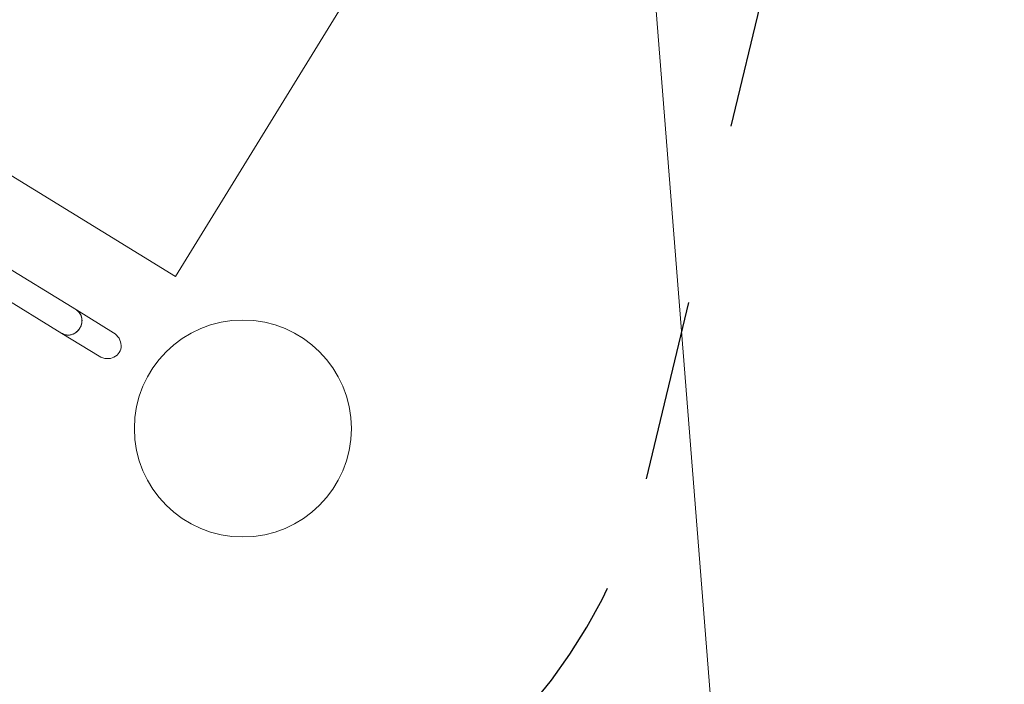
# Model space of a CAD drawing. Extents: x 5459245 to 5462690, y 5971016 to 5972523.
# Tile 69 of 198: x 5462444.29 to 5462447, y 5972212.14 to 5972213.97. Entities that reach past the tile are written whole.
import ezdxf

# ---------------------------------------------------------------- set-up
doc = ezdxf.new("R2010")
doc.units = 0
doc.linetypes.add('8', pattern=[0.5, 0.25, -0.25])
doc.layers.add('A_MAŁA ARCHITEKTURA', color=195, linetype='CONTINUOUS', lineweight=9)
doc.layers.add('ADT CCTV', color=102, linetype='CONTINUOUS')

# ---------------------------------------------------------------- blocks, each defined once
blk = doc.blocks.new('MEGA')
at = {"layer": 'A_MAŁA ARCHITEKTURA'}
for p, q in [((5462444.5612, 5972220.615), (5462444.5612, 5972216.3794)), ((5462444.2622, 5972217.8423), (5462444.2639, 5972216.5639)), ((5462444.3397, 5972216.564), (5462444.3381, 5972217.8423)), ((5462444.2639, 5972216.5639), (5462444.264, 5972216.4436)), ((5462444.3399, 5972216.4437), (5462444.3397, 5972216.564)), ((5462444.5612, 5972216.3794), (5462447.9548, 5972216.3794))]:
    blk.add_line(p, q, dxfattribs=at)
at = {"layer": 'A_MAŁA ARCHITEKTURA', "linetype": '8', "lineweight": 25, "ltscale": 2}
blk.add_line((5462444.7669, 5972214.9811), (5462446.748, 5972215.6294), dxfattribs=at)
at = {"layer": 'A_MAŁA ARCHITEKTURA', "flags": 128}
for points in [[(5462444.2639, 5972216.5639), (5462444.264, 5972216.5611), (5462444.2645, 5972216.5578), (5462444.2653, 5972216.5545), (5462444.2665, 5972216.5514), (5462444.268, 5972216.5484), (5462444.2698, 5972216.5455), (5462444.2719, 5972216.5428), (5462444.2743, 5972216.5403), (5462444.277, 5972216.538), (5462444.2799, 5972216.5359), (5462444.2829, 5972216.5341), (5462444.2862, 5972216.5326), (5462444.2896, 5972216.5314), (5462444.2931, 5972216.5305), (5462444.2967, 5972216.5299), (5462444.3004, 5972216.5296), (5462444.3041, 5972216.5297), (5462444.3077, 5972216.53), (5462444.3113, 5972216.5307), (5462444.3148, 5972216.5317), (5462444.3182, 5972216.533), (5462444.3214, 5972216.5346), (5462444.3244, 5972216.5364), (5462444.3273, 5972216.5385), (5462444.3298, 5972216.5409), (5462444.3322, 5972216.5434), (5462444.3342, 5972216.5462), (5462444.336, 5972216.5491), (5462444.3374, 5972216.5522), (5462444.3385, 5972216.5553), (5462444.3392, 5972216.5586), (5462444.3396, 5972216.5619), (5462444.3397, 5972216.564)], [(5462444.3397, 5972216.564), (5462444.3397, 5972216.5635), (5462444.3395, 5972216.5602), (5462444.3389, 5972216.5569), (5462444.338, 5972216.5537), (5462444.3367, 5972216.5506), (5462444.3351, 5972216.5476), (5462444.3332, 5972216.5448), (5462444.331, 5972216.5421), (5462444.3286, 5972216.5397), (5462444.3259, 5972216.5374), (5462444.3229, 5972216.5354), (5462444.3198, 5972216.5337), (5462444.3165, 5972216.5323), (5462444.313, 5972216.5312), (5462444.3095, 5972216.5303), (5462444.3059, 5972216.5298), (5462444.3022, 5972216.5296), (5462444.2986, 5972216.5297), (5462444.2949, 5972216.5302), (5462444.2914, 5972216.5309), (5462444.2879, 5972216.532), (5462444.2846, 5972216.5333), (5462444.2814, 5972216.535), (5462444.2784, 5972216.5369), (5462444.2756, 5972216.5391), (5462444.2731, 5972216.5415), (5462444.2708, 5972216.5441), (5462444.2689, 5972216.5469), (5462444.2672, 5972216.5499), (5462444.2659, 5972216.553), (5462444.2649, 5972216.5561), (5462444.2642, 5972216.5594), (5462444.2639, 5972216.5627), (5462444.2639, 5972216.5639)]]:
    blk.add_lwpolyline(points, dxfattribs=at)
at = {"layer": 'A_MAŁA ARCHITEKTURA'}
blk.add_circle((5462444.302, 5972216.0018), 0.299, dxfattribs=at)
at = {"layer": 'A_MAŁA ARCHITEKTURA', "linetype": '8', "lineweight": 25, "ltscale": 2}
blk.add_arc((5462444.302, 5972216.4018), 1.4949, 180, 288.1211, dxfattribs=at)
at = {"layer": 'A_MAŁA ARCHITEKTURA'}
blk.add_ellipse((5462444.3019, 5972216.4437), major_axis=(-0.0001, 0.0418), ratio=0.90629, start_param=1.570796, end_param=4.712389, dxfattribs=at)
blk = doc.blocks.new('A770198')
at = {"layer": 'ADT CCTV', "color": 140, "lineweight": 9}
blk.add_line((0.1641, 15.9089), (26.1676, 15.8941), dxfattribs=at)
blk = doc.blocks.new('G$CFAE608CC')
at = {"layer": 'ADT CCTV', "rotation": 90}
blk.add_blockref('A770198', (38.0838, 0), dxfattribs=at)

msp = doc.modelspace()

# ---------------------------------------------------------------- block references
at = {"layer": 'A_MAŁA ARCHITEKTURA', "color": 6, "rotation": 58.39971502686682}
msp.add_blockref('MEGA', (7686859.5945, -1809666.1669), dxfattribs=at)
at = {"layer": 'ADT CCTV', "rotation": 184.5356804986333}
msp.add_blockref('G$CFAE608CC', (5462467.5094, 5972223.8305), dxfattribs=at)

doc.saveas('drawing.dxf')
